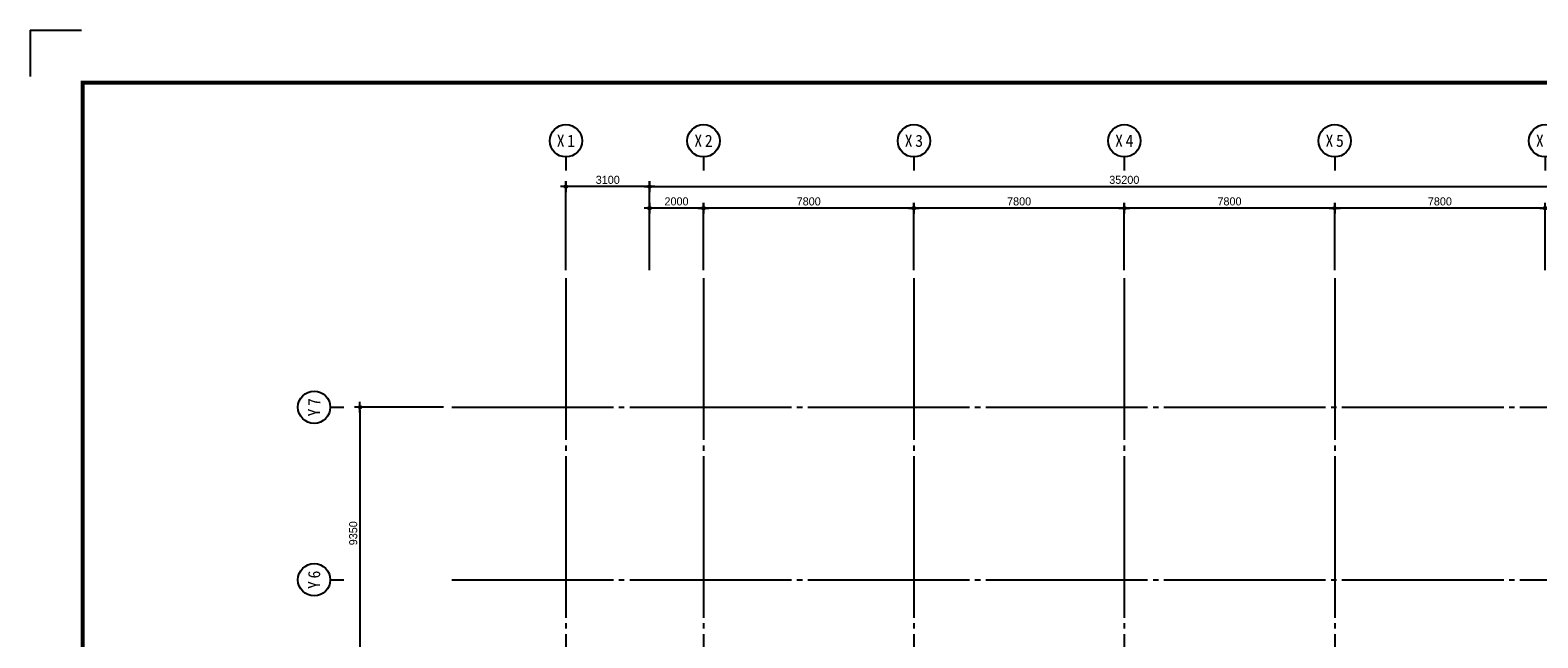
# Model space of a CAD drawing. Header units: inches. Extents: x 3921771 to 4005871, y -5560604 to -5501204.
# Tile 2 of 3: x 3921771 to 3977665, y -5523751 to -5501204. Entities that reach past the tile are written whole.
import ezdxf
from ezdxf.enums import TextEntityAlignment as Align

# ---------------------------------------------------------------- set-up
doc = ezdxf.new("R2010")
doc.units = ezdxf.units.IN
doc.header["$MEASUREMENT"] = 0
doc.linetypes.add('CEN', pattern=[66, 60, -2, 2, -2])
doc.layers.get('0').update_dxf_attribs({"linetype": 'CONTINUOUS'})
for name, color, linetype in [('3', 3, 'CONTINUOUS'), ('A_GE_FORM', 7, 'CONTINUOUS'), ('CEN', 13, 'CEN'), ('DI', 1, 'CONTINUOUS'), ('DIM', 7, 'CONTINUOUS')]:
    doc.layers.add(name, color=color, linetype=linetype)
doc.styles.add('GHS', font='txt')
doc.styles.add('HY울릉도 L', font='txt')
doc.styles.add('SDP-S', font='txt')
doc.styles.add('돋움체', font='txt')
doc.dimstyles.new('SMDI-3', dxfattribs={"dimtxt": 3, "dimasz": 1, "dimexe": 2, "dimexo": 3, "dimgap": 1, "dimtad": 1, "dimdsep": 46, "dimtxsty": 'HY울릉도 L', "dimblk": 'Z_DOT', "dimcen": 2.5, "dimdle": 1.5, "dimclrd": 1, "dimclre": 1, "dimclrt": 2, "dimadec": 0, "dimazin": 0, "dimtfac": 1, "dimtix": 1, "dimtmove": 2, "dimatfit": 3, "dimldrblk": 'Z_DOT', "dimfxl": 2, "dimtvp": 1, "dimtolj": 1, "dimtzin": 0, "dimarcsym": 0})

# ---------------------------------------------------------------- blocks, each defined once
blk = doc.blocks.new('sheet _서영')
at = {"layer": 'A_GE_FORM'}
for q in [(-362689.99, -1058481.68), (-362689.99, -1058481.68), (-362670.99, -1058464.44)]:
    blk.add_line((-362689.99, -1058464.44), q, dxfattribs=at)
at = {"layer": 'A_GE_FORM', "const_width": 1.5}
blk.add_lwpolyline([(-361868.49, -1059038.93), (-362670.49, -1059038.93), (-362670.49, -1058483.93), (-361868.49, -1058483.93)], close=True, dxfattribs=at)
blk = doc.blocks.new('Z_DOT')
at = {"layer": 'DIM', "color": 1, "ltscale": 3}
for p, q in [((-2, 0), (2, 0)), ((0, -2), (0, 2))]:
    blk.add_line(p, q, dxfattribs=at)
for radius in [0.5, 0.25]:
    blk.add_circle((0, 0), radius, dxfattribs=at)
blk = doc.blocks.new('*D5')
at = {"layer": 'DIM', "color": 1, "lineweight": -2, "ltscale": 3, "transparency": 16777216}
for p, q in [((3944734, -5510110), (3944734, -5506810)), ((3944834, -5507010), (3979834, -5507010)), ((3979934, -5510110), (3979934, -5506810))]:
    blk.add_line(p, q, dxfattribs=at)
at = {"layer": 'DIM', "color": 1, "lineweight": -2, "ltscale": 3, "transparency": 16777216, "xscale": 100, "yscale": 100, "zscale": 100, "rotation": 180}
blk.add_blockref('Z_DOT', (3944734, -5507010), dxfattribs=at)
at = {"layer": 'DIM', "color": 1, "lineweight": -2, "ltscale": 3, "transparency": 16777216, "xscale": 100, "yscale": 100, "zscale": 100}
blk.add_blockref('Z_DOT', (3979934, -5507010), dxfattribs=at)
at = {"layer": 'DIM', "color": 2, "ltscale": 3, "transparency": 16777216, "insert": (3962334, -5506760), "char_height": 300, "attachment_point": 5, "style": 'SDP-S'}
blk.add_mtext('\\A1;35200', dxfattribs=at)
blk = doc.blocks.new('CCS111')
blk.add_line((0, 8), (0, 3))
blk.add_circle((0, 14), 6)
at = {"color": 3, "style": 'GHS'}
for tag, p in [('X', (-2.45, 14.02)), ('1', (1.44, 14.02))]:
    blk.add_attdef(tag, text='', height=4.5, dxfattribs=at).set_placement(p, align=Align.MIDDLE_CENTER)
blk = doc.blocks.new('*D7')
at = {"layer": 'DIM', "color": 1, "lineweight": -2, "ltscale": 3, "transparency": 16777216}
for p, q in [((3970134, -5510110), (3970134, -5507610)), ((3977934, -5510110), (3977934, -5507610)), ((3977834, -5507810), (3970234, -5507810))]:
    blk.add_line(p, q, dxfattribs=at)
at = {"layer": 'DIM', "color": 1, "lineweight": -2, "ltscale": 3, "transparency": 16777216, "xscale": 100, "yscale": 100, "zscale": 100, "rotation": 180}
blk.add_blockref('Z_DOT', (3970134, -5507810), dxfattribs=at)
at = {"layer": 'DIM', "color": 1, "lineweight": -2, "ltscale": 3, "transparency": 16777216, "xscale": 100, "yscale": 100, "zscale": 100}
blk.add_blockref('Z_DOT', (3977934, -5507810), dxfattribs=at)
at = {"layer": 'DIM', "color": 2, "ltscale": 3, "transparency": 16777216, "insert": (3974034, -5507560), "char_height": 300, "attachment_point": 5, "style": 'SDP-S'}
blk.add_mtext('\\A1;7800', dxfattribs=at)
blk = doc.blocks.new('*D8')
at = {"layer": 'DIM', "color": 1, "lineweight": -2, "ltscale": 3, "transparency": 16777216}
for p, q in [((3962334, -5510110), (3962334, -5507610)), ((3970134, -5510110), (3970134, -5507610)), ((3970034, -5507810), (3962434, -5507810))]:
    blk.add_line(p, q, dxfattribs=at)
at = {"layer": 'DIM', "color": 1, "lineweight": -2, "ltscale": 3, "transparency": 16777216, "xscale": 100, "yscale": 100, "zscale": 100, "rotation": 180}
blk.add_blockref('Z_DOT', (3962334, -5507810), dxfattribs=at)
at = {"layer": 'DIM', "color": 1, "lineweight": -2, "ltscale": 3, "transparency": 16777216, "xscale": 100, "yscale": 100, "zscale": 100}
blk.add_blockref('Z_DOT', (3970134, -5507810), dxfattribs=at)
at = {"layer": 'DIM', "color": 2, "ltscale": 3, "transparency": 16777216, "insert": (3966234, -5507560), "char_height": 300, "attachment_point": 5, "style": 'SDP-S'}
blk.add_mtext('\\A1;7800', dxfattribs=at)
blk = doc.blocks.new('*D9')
at = {"layer": 'DIM', "color": 1, "lineweight": -2, "ltscale": 3, "transparency": 16777216}
for p, q in [((3954534, -5510110), (3954534, -5507610)), ((3962334, -5510110), (3962334, -5507610)), ((3962234, -5507810), (3954634, -5507810))]:
    blk.add_line(p, q, dxfattribs=at)
at = {"layer": 'DIM', "color": 1, "lineweight": -2, "ltscale": 3, "transparency": 16777216, "xscale": 100, "yscale": 100, "zscale": 100, "rotation": 180}
blk.add_blockref('Z_DOT', (3954534, -5507810), dxfattribs=at)
at = {"layer": 'DIM', "color": 1, "lineweight": -2, "ltscale": 3, "transparency": 16777216, "xscale": 100, "yscale": 100, "zscale": 100}
blk.add_blockref('Z_DOT', (3962334, -5507810), dxfattribs=at)
at = {"layer": 'DIM', "color": 2, "ltscale": 3, "transparency": 16777216, "insert": (3958434, -5507560), "char_height": 300, "attachment_point": 5, "style": 'SDP-S'}
blk.add_mtext('\\A1;7800', dxfattribs=at)
blk = doc.blocks.new('*D10')
at = {"layer": 'DIM', "color": 1, "lineweight": -2, "ltscale": 3, "transparency": 16777216}
for p, q in [((3946734, -5510110), (3946734, -5507610)), ((3954534, -5510110), (3954534, -5507610)), ((3954434, -5507810), (3946834, -5507810))]:
    blk.add_line(p, q, dxfattribs=at)
at = {"layer": 'DIM', "color": 1, "lineweight": -2, "ltscale": 3, "transparency": 16777216, "xscale": 100, "yscale": 100, "zscale": 100, "rotation": 180}
blk.add_blockref('Z_DOT', (3946734, -5507810), dxfattribs=at)
at = {"layer": 'DIM', "color": 1, "lineweight": -2, "ltscale": 3, "transparency": 16777216, "xscale": 100, "yscale": 100, "zscale": 100}
blk.add_blockref('Z_DOT', (3954534, -5507810), dxfattribs=at)
at = {"layer": 'DIM', "color": 2, "ltscale": 3, "transparency": 16777216, "insert": (3950634, -5507560), "char_height": 300, "attachment_point": 5, "style": 'SDP-S'}
blk.add_mtext('\\A1;7800', dxfattribs=at)
blk = doc.blocks.new('*D11')
at = {"layer": 'DIM', "color": 1, "lineweight": -2, "ltscale": 3, "transparency": 16777216}
for p, q in [((3944734, -5510110), (3944734, -5507610)), ((3946734, -5510110), (3946734, -5507610)), ((3946634, -5507810), (3944834, -5507810))]:
    blk.add_line(p, q, dxfattribs=at)
at = {"layer": 'DIM', "color": 1, "lineweight": -2, "ltscale": 3, "transparency": 16777216, "xscale": 100, "yscale": 100, "zscale": 100, "rotation": 180}
blk.add_blockref('Z_DOT', (3944734, -5507810), dxfattribs=at)
at = {"layer": 'DIM', "color": 1, "lineweight": -2, "ltscale": 3, "transparency": 16777216, "xscale": 100, "yscale": 100, "zscale": 100}
blk.add_blockref('Z_DOT', (3946734, -5507810), dxfattribs=at)
at = {"layer": 'DIM', "color": 2, "ltscale": 3, "transparency": 16777216, "insert": (3945734, -5507560), "char_height": 300, "attachment_point": 5, "style": 'SDP-S'}
blk.add_mtext('\\A1;2000', dxfattribs=at)
blk = doc.blocks.new('*D13')
at = {"layer": 'DIM', "color": 1, "lineweight": -2, "ltscale": 3, "transparency": 16777216}
for p, q in [((3937099, -5515195), (3933799, -5515195)), ((3933999, -5515295), (3933999, -5524445)), ((3937099, -5524545), (3933799, -5524545))]:
    blk.add_line(p, q, dxfattribs=at)
at = {"layer": 'DIM', "color": 1, "lineweight": -2, "ltscale": 3, "transparency": 16777216, "xscale": 100, "yscale": 100, "zscale": 100}
for p, rotation in [((3933999, -5515195), 90), ((3933999, -5524545), 270)]:
    blk.add_blockref('Z_DOT', p, dxfattribs=dict(at, rotation=rotation))
at = {"layer": 'DIM', "color": 2, "ltscale": 3, "transparency": 16777216, "insert": (3933749, -5519870), "char_height": 300, "attachment_point": 5, "rotation": 90, "style": 'SDP-S'}
blk.add_mtext('\\A1;9350', dxfattribs=at)
blk = doc.blocks.new('*D20')
at = {"layer": 'DIM', "color": 1, "lineweight": -2, "ltscale": 3, "transparency": 16777216}
for p, q in [((3941634, -5510110), (3941634, -5506810)), ((3944634, -5507010), (3941734, -5507010)), ((3944734, -5510110), (3944734, -5506810))]:
    blk.add_line(p, q, dxfattribs=at)
at = {"layer": 'DIM', "color": 1, "lineweight": -2, "ltscale": 3, "transparency": 16777216, "xscale": 100, "yscale": 100, "zscale": 100, "rotation": 180}
blk.add_blockref('Z_DOT', (3941634, -5507010), dxfattribs=at)
at = {"layer": 'DIM', "color": 1, "lineweight": -2, "ltscale": 3, "transparency": 16777216, "xscale": 100, "yscale": 100, "zscale": 100}
blk.add_blockref('Z_DOT', (3944734, -5507010), dxfattribs=at)
at = {"layer": 'DIM', "color": 2, "ltscale": 3, "transparency": 16777216, "insert": (3943184, -5506760), "char_height": 300, "attachment_point": 5, "style": 'SDP-S'}
blk.add_mtext('\\A1;3100', dxfattribs=at)

msp = doc.modelspace()

# ---------------------------------------------------------------- linework, layer by layer
at = {"layer": 'CEN', "ltscale": 100}
for p, q in [((3941634.289, -5510409.833), (3941634.289, -5554758.274)), ((3946734.289, -5510409.833), (3946734.289, -5554758.274)), ((3954534.289, -5510409.833), (3954534.289, -5554758.274)), ((3962334.289, -5510409.833), (3962334.289, -5554758.274)), ((3970134.289, -5510409.833), (3970134.289, -5526095.309)), ((3937398.874, -5515195.309), (3988257.54, -5515195.309)), ((3937398.874, -5521595.309), (3988257.54, -5521595.309))]:
    msp.add_line(p, q, dxfattribs=at)

# ---------------------------------------------------------------- block references
at = {"layer": '3', "xscale": 100, "yscale": 100, "zscale": 100}
msp.add_blockref('sheet _서영', (40190770.4, 100345239.336), dxfattribs=at)
at = {"layer": 'DI'}
ref = msp.add_blockref('CCS111', (3941634.289, -5506709.833), dxfattribs=dict(at, xscale=100, yscale=100, zscale=100))
ref.add_attrib('1', '1', dxfattribs={"layer": '0', "color": 3, "height": 450, "style": '돋움체'}).set_placement((3941828.039, -5505309.039), align=Align.MIDDLE_CENTER)
ref.add_attrib('X', 'X', dxfattribs={"layer": '0', "color": 3, "height": 450, "style": '돋움체'}).set_placement((3941439.085, -5505308.042), align=Align.MIDDLE_CENTER)
ref = msp.add_blockref('CCS111', (3946734.289, -5506709.833), dxfattribs=dict(at, xscale=100, yscale=100, zscale=100))
ref.add_attrib('1', '2', dxfattribs={"layer": '0', "color": 3, "height": 450, "style": '돋움체'}).set_placement((3946928.039, -5505309.039), align=Align.MIDDLE_CENTER)
ref.add_attrib('X', 'X', dxfattribs={"layer": '0', "color": 3, "height": 450, "style": '돋움체'}).set_placement((3946539.085, -5505308.042), align=Align.MIDDLE_CENTER)
ref = msp.add_blockref('CCS111', (3954534.289, -5506709.833), dxfattribs=dict(at, xscale=100, yscale=100, zscale=100))
ref.add_attrib('1', '3', dxfattribs={"layer": '0', "color": 3, "height": 450, "style": '돋움체'}).set_placement((3954728.039, -5505309.039), align=Align.MIDDLE_CENTER)
ref.add_attrib('X', 'X', dxfattribs={"layer": '0', "color": 3, "height": 450, "style": '돋움체'}).set_placement((3954339.085, -5505308.042), align=Align.MIDDLE_CENTER)
ref = msp.add_blockref('CCS111', (3962334.289, -5506709.833), dxfattribs=dict(at, xscale=100, yscale=100, zscale=100))
ref.add_attrib('1', '4', dxfattribs={"layer": '0', "color": 3, "height": 450, "style": '돋움체'}).set_placement((3962528.039, -5505309.039), align=Align.MIDDLE_CENTER)
ref.add_attrib('X', 'X', dxfattribs={"layer": '0', "color": 3, "height": 450, "style": '돋움체'}).set_placement((3962139.085, -5505308.042), align=Align.MIDDLE_CENTER)
ref = msp.add_blockref('CCS111', (3970134.289, -5506709.833), dxfattribs=dict(at, xscale=100, yscale=100, zscale=100))
ref.add_attrib('1', '5', dxfattribs={"layer": '0', "color": 3, "height": 450, "style": '돋움체'}).set_placement((3970328.039, -5505309.039), align=Align.MIDDLE_CENTER)
ref.add_attrib('X', 'X', dxfattribs={"layer": '0', "color": 3, "height": 450, "style": '돋움체'}).set_placement((3969939.085, -5505308.042), align=Align.MIDDLE_CENTER)
ref = msp.add_blockref('CCS111', (3977934.289, -5506709.833), dxfattribs=dict(at, xscale=100, yscale=100, zscale=100))
ref.add_attrib('1', '6', dxfattribs={"layer": '0', "color": 3, "height": 450, "style": '돋움체'}).set_placement((3978128.039, -5505309.039), align=Align.MIDDLE_CENTER)
ref.add_attrib('X', 'X', dxfattribs={"layer": '0', "color": 3, "height": 450, "style": '돋움체'}).set_placement((3977739.085, -5505308.042), align=Align.MIDDLE_CENTER)
ref = msp.add_blockref('CCS111', (3933698.874, -5515195.309), dxfattribs=dict(at, xscale=100, yscale=100, zscale=100, rotation=90))
ref.add_attrib('1', '7', dxfattribs={"layer": '0', "color": 3, "height": 450, "rotation": 90, "style": '돋움체'}).set_placement((3932298.079, -5515001.559), align=Align.MIDDLE_CENTER)
ref.add_attrib('X', 'Y', dxfattribs={"layer": '0', "color": 3, "height": 450, "rotation": 90, "style": '돋움체'}).set_placement((3932297.083, -5515390.514), align=Align.MIDDLE_CENTER)
ref = msp.add_blockref('CCS111', (3933698.874, -5521595.309), dxfattribs=dict(at, xscale=100, yscale=100, zscale=100, rotation=90))
ref.add_attrib('1', '6', dxfattribs={"layer": '0', "color": 3, "height": 450, "rotation": 90, "style": '돋움체'}).set_placement((3932298.079, -5521401.559), align=Align.MIDDLE_CENTER)
ref.add_attrib('X', 'Y', dxfattribs={"layer": '0', "color": 3, "height": 450, "rotation": 90, "style": '돋움체'}).set_placement((3932297.083, -5521790.514), align=Align.MIDDLE_CENTER)

# ---------------------------------------------------------------- dimensions: what is measured, and where the dimension line sits
at = {"layer": 'DIM', "ltscale": 3}
for base, p1, p2, picture, middle in [((3941634.289, -5507009.833), (3944734.289, -5510409.833), (3941634.289, -5510409.833), '*D20', (3943184.289, -5506759.63)), ((3979934.289, -5507009.833), (3944734.289, -5510409.833), (3979934.289, -5510409.833), '*D5', (3962334.289, -5506759.63)), ((3944734.289, -5507809.833), (3946734.289, -5510409.833), (3944734.289, -5510409.833), '*D11', (3945734.289, -5507559.63)), ((3946734.289, -5507809.833), (3954534.289, -5510409.833), (3946734.289, -5510409.833), '*D10', (3950634.289, -5507559.63)), ((3954534.289, -5507809.833), (3962334.289, -5510409.833), (3954534.289, -5510409.833), '*D9', (3958434.289, -5507559.63)), ((3962334.289, -5507809.833), (3970134.289, -5510409.833), (3962334.289, -5510409.833), '*D8', (3966234.289, -5507559.63)), ((3970134.289, -5507809.833), (3977934.289, -5510409.833), (3970134.289, -5510409.833), '*D7', (3974034.289, -5507559.63))]:
    dim = msp.add_linear_dim(base=base, p1=p1, p2=p2, dimstyle='SMDI-3', override={"dimscale": 100, "dimtxsty": 'SDP-S'}, dxfattribs=at)
    dim.commit()
    dim.dimension.update_dxf_attribs({"geometry": picture, "text_midpoint": middle})
dim = msp.add_linear_dim(base=(3933998.874, -5524545.309), p1=(3937398.874, -5515195.309), p2=(3937398.874, -5524545.309), angle=90, dimstyle='SMDI-3', override={"dimscale": 100, "dimtxsty": 'SDP-S'}, dxfattribs=at)
dim.commit()
dim.dimension.update_dxf_attribs({"geometry": '*D13', "text_midpoint": (3933748.67, -5519870.309)})

doc.saveas('drawing.dxf')
